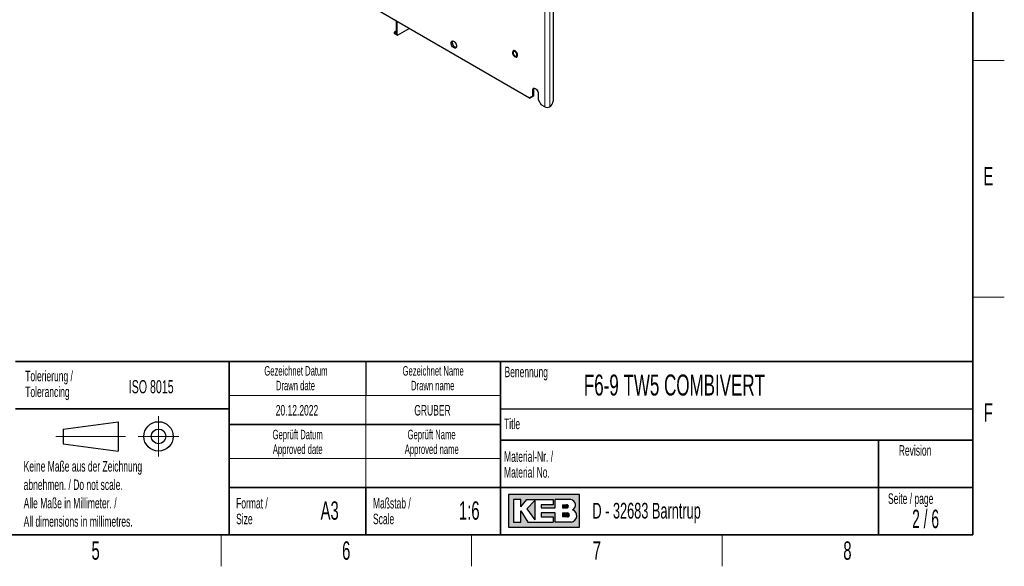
# Paper-space layout 'Blatt2' of a CAD drawing. Header units: millimetres. Extents: x 5 to 418, y 2 to 292.
# Tile 86 of 103: x 226 to 414, y 6 to 110. Entities that reach past the tile are written whole.
import ezdxf

# ---------------------------------------------------------------- set-up
doc = ezdxf.new("R2010")
doc.units = ezdxf.units.MM
doc.layers.add('SLD-0', color=7, linetype='Continuous')
doc.styles.add('SLDTEXTSTYLE0', font='TXT', dxfattribs={"width": 0.605})
doc.styles.add('SLDTEXTSTYLE1', font='TXT', dxfattribs={"width": 0.563})

psp = doc.layouts.new('Blatt2')

# ---------------------------------------------------------------- hatches: boundary and pattern name
at = {"linetype": 'Continuous'}
h = psp.add_hatch(color=7, dxfattribs=at)
h.paths.add_polyline_path([(319.519086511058, 13.45626988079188), (333.083981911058, 13.45626988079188), (333.083981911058, 19.65736492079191), (319.519086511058, 19.65736492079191)], flags=0)
edge = h.paths.add_edge_path(flags=0)
edge.add_arc((331.3188604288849, 15.61738520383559), 1.20464082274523, -81.72003226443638, 70.1709600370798, ccw=False)
edge.add_line((331.4923410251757, 14.42530131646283), (331.480008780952, 14.42519098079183))
edge.add_line((331.480008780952, 14.42519098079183), (328.4331606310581, 14.42519098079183))
edge.add_line((328.4331606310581, 14.42519098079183), (328.4331606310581, 16.16924896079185))
edge.add_line((328.4331606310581, 16.16924896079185), (325.7201815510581, 16.16924896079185))
edge.add_line((325.7201815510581, 16.16924896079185), (325.7201815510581, 15.39411208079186))
edge.add_line((325.7201815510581, 15.39411208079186), (328.0455921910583, 15.39411208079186))
edge.add_line((328.0455921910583, 15.39411208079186), (328.0455921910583, 14.42519098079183))
edge.add_line((328.0455921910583, 14.42519098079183), (323.2009866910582, 14.42519098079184))
edge.add_line((323.2009866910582, 14.42519098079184), (321.8444971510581, 16.55681740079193))
edge.add_line((321.8444971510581, 16.55681740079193), (321.8444971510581, 14.42519098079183))
edge.add_line((321.8444971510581, 14.42519098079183), (320.4880076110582, 14.42519098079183))
edge.add_line((320.4880076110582, 14.42519098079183), (320.4880076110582, 18.68844382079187))
edge.add_line((320.4880076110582, 18.68844382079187), (321.8444971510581, 18.68844382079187))
edge.add_line((321.8444971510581, 18.68844382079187), (321.8444971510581, 17.33195428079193))
edge.add_line((321.8444971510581, 17.33195428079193), (323.0072024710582, 18.68844382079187))
edge.add_line((323.0072024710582, 18.68844382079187), (328.0455921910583, 18.68844382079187))
edge.add_line((328.0455921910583, 18.68844382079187), (328.0455921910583, 17.71952272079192))
edge.add_line((328.0455921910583, 17.71952272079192), (325.7201815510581, 17.71952272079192))
edge.add_line((325.7201815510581, 17.71952272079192), (325.7201815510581, 17.13817006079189))
edge.add_line((325.7201815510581, 17.13817006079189), (328.4331606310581, 17.13817006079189))
edge.add_line((328.4331606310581, 17.13817006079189), (328.4331606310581, 18.68844382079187))
edge.add_line((328.4331606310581, 18.68844382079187), (331.4242487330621, 18.68844382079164))
edge.add_line((331.4242487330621, 18.68844382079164), (331.4256482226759, 18.68844382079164))
edge.add_line((331.4256482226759, 18.68844382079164), (331.4259454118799, 18.68845828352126))
edge.add_arc((331.2860949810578, 17.67430640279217), 1.023749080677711, -64.45894120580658, 82.14849338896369, ccw=False)
psp.add_hatch(color=7, dxfattribs=at).paths.add_polyline_path([(324.5574762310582, 14.81275942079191), (324.557476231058, 18.49465960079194), (323.0072024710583, 16.94438584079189)], flags=0)
h = psp.add_hatch(color=7, dxfattribs=at)
edge = h.paths.add_edge_path(flags=0)
edge.add_line((329.7896501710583, 17.13817006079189), (330.6013652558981, 17.13817006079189))
edge.add_arc((330.6568434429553, 17.42884639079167), 0.2959232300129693, 259.1945394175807, 460.8054605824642)
edge.add_line((330.6013652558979, 17.71952272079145), (329.7896501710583, 17.71952272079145))
edge.add_line((329.7896501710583, 17.71952272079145), (329.7896501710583, 17.13817006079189))
h = psp.add_hatch(color=7, dxfattribs=at)
edge = h.paths.add_edge_path(flags=0)
edge.add_line((329.7896501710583, 15.39411208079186), (330.7588584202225, 15.39411208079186))
edge.add_arc((330.7588584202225, 15.78168052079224), 0.3875684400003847, 270.0000000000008, 450.0000000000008)
edge.add_line((330.7588584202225, 16.16924896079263), (330.7386620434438, 16.16924896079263))
edge.add_line((330.7386620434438, 16.16924896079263), (329.7896501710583, 16.16924896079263))
edge.add_line((329.7896501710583, 16.16924896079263), (329.7896501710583, 15.39411208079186))

# ---------------------------------------------------------------- linework, layer by layer
at = {"color": 7, "linetype": 'Continuous', "lineweight": 18}
for p, q in [((326.4288449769, 93.4742240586), (326.4288449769, 223.4403032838)), ((327.3716540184, 93.4742240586), (327.3716540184, 223.4403032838)), ((298.1247572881, 109.8138260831), (298.1247572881, 107.4067819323)), ((297.7712038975, 107.6108839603), (297.7712038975, 107.4378305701)), ((298.1247572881, 107.4067819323), (297.7712038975, 107.6108839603)), ((297.7712038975, 107.4378305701), (298.3414113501, 107.1086568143)), ((298.1149941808, 107.8497178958), (297.7943627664, 107.6514671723)), ((297.7943627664, 107.6514671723), (298.1007828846, 107.4745746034)), ((298.1007828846, 107.4745746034), (298.1149941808, 107.4833616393)), ((324.130747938, 96.6381040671), (324.3664501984, 96.7741720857))]:
    psp.add_line(p, q, dxfattribs=at)
at = {"color": 7, "linetype": 'Continuous', "lineweight": 25}
for p, q in [((323.541492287, 95.1410572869), (263.5552670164, 129.7703680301)), ((328.0198352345, 128.95658565), (328.0198352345, 94.5288617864)), ((298.1149941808, 109.819462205), (298.1149941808, 107.4588808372)), ((298.3414113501, 107.1086568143), (298.3414113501, 109.6887543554)), ((297.7614407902, 107.6244907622), (297.7614407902, 107.4514373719)), ((298.1149941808, 107.86167772), (297.7772440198, 107.6528422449)), ((297.7781088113, 107.4225690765), (298.3481957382, 107.0934648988)), ((298.3641659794, 107.0950456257), (300.5992561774, 108.3853282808)), ((324.130747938, 95.4813379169), (324.130747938, 96.6381040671)), ((324.3664501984, 95.6174059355), (324.3664501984, 96.7741720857)), ((325.1914081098, 96.0257979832), (325.1914081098, 94.869031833)), ((323.541492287, 95.1410572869), (324.130747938, 95.4813379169)), ((323.7771945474, 95.2771253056), (323.541492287, 95.1410572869)), ((324.3664501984, 95.6174059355), (323.7771945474, 95.2771253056)), ((324.130747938, 95.4813379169), (324.3664501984, 95.6174059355)), ((325.1914081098, 94.869031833), (325.7806637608, 93.8484111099)), ((326.4288449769, 93.4742240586), (325.7806637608, 93.8484111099)), ((327.3716540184, 93.4742240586), (327.4305795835, 93.5082410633))]:
    psp.add_line(p, q, dxfattribs=at)
at = {"color": 7, "linetype": 'Continuous', "lineweight": 25, "flags": 128}
for points in [[(309.6350589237, 105.0062872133), (309.6135768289, 104.8461539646), (309.5508708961, 104.7237964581), (309.4520211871, 104.6491273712), (309.3250359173, 104.6281959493), (309.1802026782, 104.6626979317), (309.0292549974, 104.749838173), (308.8844217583, 104.8825570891), (308.7574364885, 105.0501025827), (308.6585867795, 105.2389011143), (308.5958808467, 105.4336573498), (308.5743987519, 105.6185932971), (308.5958808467, 105.7787265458), (308.6585867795, 105.9010840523), (308.7574364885, 105.9757531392), (308.8844217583, 105.9966845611), (309.0292549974, 105.9621825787), (309.1802026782, 105.8750423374), (309.3250359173, 105.7423234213), (309.4520211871, 105.5747779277), (309.5508708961, 105.3859793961), (309.6135768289, 105.1912231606), (309.6350589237, 105.0062872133)], [(309.5785543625, 104.7638417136), (309.5607381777, 104.7642639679), (309.4159049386, 104.7987659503), (309.2649572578, 104.8859061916), (309.1201240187, 105.0186251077), (308.9931387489, 105.1861706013), (308.8942890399, 105.3749691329), (308.8315831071, 105.5697253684), (308.8101010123, 105.7546613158), (308.8315831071, 105.9147945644), (308.8666055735, 105.9971068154)], [(320.7719907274, 104.1023328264), (320.6295680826, 104.1597626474), (320.4998003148, 104.1625115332), (320.3942178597, 104.1103352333), (320.3222021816, 104.0078698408), (320.2901521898, 103.8642198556), (320.3009156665, 103.6921492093), (320.3535362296, 103.5069471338), (320.4433383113, 103.3250696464), (320.5623426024, 103.16267736), (320.6999750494, 103.0341995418), (320.8440064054, 102.9510520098), (320.9816388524, 102.9206227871), (321.1006431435, 102.9456156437), (321.1904452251, 103.0238098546), (321.2430657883, 103.1482575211), (321.253829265, 103.3079009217), (321.2217792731, 103.4885550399), (321.1497635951, 103.6741679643), (321.0441811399, 103.8482471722), (320.9144133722, 103.9953249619), (320.7719907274, 104.1023328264)], [(320.4184373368, 103.7484652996), (320.4397592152, 103.5965197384), (320.5011531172, 103.4382833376), (320.5952140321, 103.2928417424), (320.7105968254, 103.1777373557), (320.8333846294, 103.1068534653), (320.9487674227, 103.0887397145), (321.0428283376, 103.1255808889), (321.1042222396, 103.2129333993), (321.125544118, 103.3402612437), (321.1042222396, 103.4922068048), (321.0428283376, 103.6504432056), (320.9487674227, 103.7958848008), (320.8333846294, 103.9109891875), (320.7105968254, 103.9818730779), (320.5952140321, 103.9999868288), (320.5011531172, 103.9631456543), (320.4397592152, 103.8757931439), (320.4184373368, 103.7484652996)], [(324.130747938, 96.6381040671), (324.1522300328, 96.7982373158), (324.2149359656, 96.9205948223), (324.3137856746, 96.9952639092), (324.4407709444, 97.016195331), (324.5856041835, 96.9816933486), (324.7365518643, 96.8945531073), (324.8813851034, 96.7618341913), (325.0083703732, 96.5942886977), (325.1072200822, 96.405490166), (325.169926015, 96.2107339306), (325.1914081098, 96.0257979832)], [(324.3664501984, 96.7741720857), (324.3879322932, 96.9343053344), (324.4229547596, 97.0166175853)]]:
    psp.add_lwpolyline(points, dxfattribs=at)
at = {"color": 7, "linetype": 'Continuous', "lineweight": 25}
for centre, radius, start, end in [((297.7947741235, 107.6244907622), 0.0333333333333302, 121.7290602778, 180), ((297.7947741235, 107.4514373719), 0.0333333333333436, 180, 240.0026882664), ((326.7404884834, 94.5870791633), 1.280670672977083, 302.60547834, 357.3945215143), ((326.9002494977, 94.3840314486), 1.024681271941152, 242.6096722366, 297.3903277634)]:
    psp.add_arc(centre, radius, start, end, dxfattribs=at)
at = {"color": 7, "linetype": 'Continuous', "lineweight": 18}
for centre, radius, start, end in [((297.7778347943, 107.6259477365), 0.0164586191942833, 185.0786699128, 246.2414710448), ((297.7778347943, 107.4528943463), 0.016458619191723, 185.0786699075, 246.2414710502), ((297.7875690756, 107.436042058), 0.0164626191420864, 173.7630305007, 234.9247891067), ((297.8225066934, 107.6085073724), 0.051357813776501, 123.2297058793, 177.3476850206), ((297.7846561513, 107.6378723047), 0.0167044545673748, 54.4734995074, 116.3415921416), ((298.1110042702, 107.4899804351), 0.0184882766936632, 236.4367169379, 282.4629115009)]:
    psp.add_arc(centre, radius, start, end, dxfattribs=at)
for major_axis, ratio, start_param, end_param in [((-0.04892438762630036, 0.05312343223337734), 0.3689626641, 6.218040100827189, 7.771383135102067), ((-0.02154638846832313, 0.06893313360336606), 0.3689593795, 0.8679505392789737, 1.653348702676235)]:
    psp.add_ellipse((298.1483275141, 107.4203887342), major_axis=major_axis, ratio=ratio, start_param=start_param, end_param=end_param, dxfattribs=at)
at = {"color": 7, "linetype": 'Continuous', "lineweight": 25}
psp.add_ellipse((298.3645701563, 107.1225011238), major_axis=(0.01623582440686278, 0.02911486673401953), ratio=0.5672183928, start_param=2.347685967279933, end_param=3.901029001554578, dxfattribs=at)
at = {"layer": 'SLD-0', "lineweight": 35}
for p, q in [((408, 12), (408, 282.5)), ((225.616731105, 45), (266.3304509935, 45)), ((266.3304509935, 12), (266.3304509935, 45)), ((266.3304509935, 45), (266.3304509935, 12)), ((318, 45), (266.3304509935, 45)), ((318, 45), (318, 12)), ((318, 45), (318, 40.1053465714)), ((318, 45), (408, 45)), ((318, 45), (318, 12)), ((408, 45), (408, 12)), ((225.616731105, 36), (266.3304509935, 36)), ((266.3304509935, 33), (318, 33)), ((408, 30), (318, 30)), ((390, 12), (390, 30)), ((266.3304509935, 21), (318, 21)), ((292.3304509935, 21), (292.3304509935, 12)), ((318, 21), (390, 21)), ((390, 21), (408, 21)), ((26, 12), (408, 12)), ((225.616731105, 12), (266.3304509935, 12)), ((266.3304509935, 12), (318, 12)), ((408, 12), (318, 12))]:
    psp.add_line(p, q, dxfattribs=at)
at = {"layer": 'SLD-0', "lineweight": 18}
for p, q in [((408, 102.25), (414, 102.25)), ((408, 57.25), (414, 57.25)), ((266.3304509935, 38.5), (318, 38.5)), ((292.3304509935, 38.5), (292.3304509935, 33)), ((252.8396209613, 34.5746449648), (252.8396209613, 26.8746449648)), ((292.3304509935, 33), (292.3304509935, 26.5)), ((233.2396209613, 30.7246449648), (246.5396209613, 30.7246449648)), ((248.9896209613, 30.7246449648), (256.6896209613, 30.7246449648)), ((266.3304509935, 26.5), (318, 26.5)), ((292.3304509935, 26.5), (292.3304509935, 21)), ((264.75, 6), (264.75, 12)), ((312.5, 6), (312.5, 12)), ((360.25, 6), (360.25, 12))]:
    psp.add_line(p, q, dxfattribs=at)
at = {"layer": 'SLD-0'}
for p, q in [((292.3304509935, 45), (292.3304509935, 38.5)), ((318, 36), (408, 36)), ((331.4242487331, 18.6884438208), (331.4256482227, 18.6884438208)), ((331.4256482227, 18.6884438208), (331.4259454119, 18.6884582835)), ((331.480008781, 14.4251909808), (331.4923410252, 14.4253013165))]:
    psp.add_line(p, q, dxfattribs=at)
at = {"layer": 'SLD-0', "lineweight": 25}
for p, q in [((234.6396209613, 32.1246449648), (245.1396209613, 33.5246449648)), ((234.6396209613, 32.1246449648), (234.6396209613, 29.3246449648)), ((245.1396209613, 33.5246449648), (245.1396209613, 27.9246449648)), ((234.6396209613, 29.3246449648), (245.1396209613, 27.9246449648))]:
    psp.add_line(p, q, dxfattribs=at)
at = {"layer": 'SLD-0', "linetype": 'Continuous'}
for p, q in [((333.0839819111, 19.6573649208), (319.5190865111, 19.6573649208)), ((319.5190865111, 19.6573649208), (319.5190865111, 13.4562698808)), ((333.0839819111, 13.4562698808), (333.0839819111, 19.6573649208)), ((321.8444971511, 18.6884438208), (320.4880076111, 18.6884438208)), ((320.4880076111, 18.6884438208), (320.4880076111, 14.4251909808)), ((321.8444971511, 17.3319542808), (323.0072024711, 18.6884438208)), ((321.8444971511, 17.3319542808), (321.8444971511, 18.6884438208)), ((323.0072024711, 18.6884438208), (328.0455921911, 18.6884438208)), ((324.5574762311, 18.4946596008), (323.0072024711, 16.9443858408)), ((323.0072024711, 16.9443858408), (324.5574762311, 14.8127594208)), ((324.5574762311, 18.4946596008), (324.5574762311, 14.8127594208)), ((325.7201815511, 17.7195227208), (325.7201815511, 17.1381700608)), ((328.0455921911, 17.7195227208), (325.7201815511, 17.7195227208)), ((325.7201815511, 17.1381700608), (328.4331606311, 17.1381700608)), ((328.0455921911, 18.6884438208), (328.0455921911, 17.7195227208)), ((331.4242487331, 18.6884438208), (328.4331606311, 18.6884438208)), ((328.4331606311, 17.1381700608), (328.4331606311, 18.6884438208)), ((329.7896501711, 17.7195227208), (330.6013652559, 17.7195227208)), ((329.7896501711, 17.7195227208), (329.7896501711, 17.1381700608)), ((329.7896501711, 17.1381700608), (330.6013652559, 17.1381700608)), ((331.4242487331, 18.6884438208), (331.4256482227, 18.6884438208)), ((331.4256482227, 18.6884438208), (331.4259454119, 18.6884582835)), ((321.8444971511, 14.4251909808), (321.8444971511, 16.5568174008)), ((321.8444971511, 16.5568174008), (323.2009866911, 14.4251909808)), ((325.7201815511, 16.1692489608), (325.7201815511, 15.3941120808)), ((328.4331606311, 16.1692489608), (325.7201815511, 16.1692489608)), ((325.7201815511, 15.3941120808), (328.0455921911, 15.3941120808)), ((328.0455921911, 15.3941120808), (328.0455921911, 14.4251909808)), ((328.4331606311, 14.4251909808), (328.4331606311, 16.1692489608)), ((329.7896501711, 16.1692489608), (330.7588584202, 16.1692489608)), ((329.7896501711, 16.1692489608), (329.7896501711, 15.3941120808)), ((330.7588584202, 15.3941120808), (329.7896501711, 15.3941120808)), ((330.7386620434, 16.1692489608), (330.7588584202, 16.1692489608)), ((319.5190865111, 13.4562698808), (333.0839819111, 13.4562698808)), ((320.4880076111, 14.4251909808), (321.8444971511, 14.4251909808)), ((323.2009866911, 14.4251909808), (328.0455921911, 14.4251909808)), ((331.480008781, 14.4251909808), (328.4331606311, 14.4251909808)), ((331.480008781, 14.4251909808), (331.4923410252, 14.4253013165))]:
    psp.add_line(p, q, dxfattribs=at)
at = {"layer": 'SLD-0', "lineweight": 25}
for radius in [2.799999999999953, 1.399999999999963]:
    psp.add_circle((252.8396209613, 30.7246449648), radius, dxfattribs=at)
at = {"layer": 'SLD-0', "linetype": 'Continuous'}
for centre, radius, start, end in [((330.656843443, 17.4288463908), 0.2959232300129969, 259.1945394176, 100.8054605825), ((331.2860949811, 17.6743064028), 1.023749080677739, 295.5410587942, 82.148493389), ((330.7588584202, 15.7816805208), 0.3875684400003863, 270, 90), ((331.3188604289, 15.6173852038), 1.204640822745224, 278.2799677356, 70.1709600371)]:
    psp.add_arc(centre, radius, start, end, dxfattribs=at)

# ---------------------------------------------------------------- texts
at = {"layer": 'SLD-0'}
for s, insert, char_height, attachment_point, style in [('E', (410.9815679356, 82.0010772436), 3.5, 2, 'SLDTEXTSTYLE0'), ('Tolerierung /', (227.4390961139, 43.2172116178), 2, 1, 'SLDTEXTSTYLE0'), ('Gezeichnet Datum', (279.0254468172, 44.103942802), 1.8, 2, 'SLDTEXTSTYLE0'), ('Gezeichnet Name', (305.1708434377, 44.1039425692), 1.8, 2, 'SLDTEXTSTYLE0'), ('Benennung', (318.7636716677, 43.9908879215), 2, 1, 'SLDTEXTSTYLE0'), ('ISO 8015', (247.1715762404, 41.4342036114), 2.5, 1, 'SLDTEXTSTYLE0'), ('Drawn date', (278.9302899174, 41.3039429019), 1.8, 2, 'SLDTEXTSTYLE0'), ('Drawn name', (305.0870934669, 41.303942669), 1.8, 2, 'SLDTEXTSTYLE0'), ('F6-9 TW5 COMBIVERT', (333.8826865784, 42.5045192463), 4, 1, 'SLDTEXTSTYLE0'), ('Tolerancing', (227.4390961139, 40.2172115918), 2, 1, 'SLDTEXTSTYLE0'), ('20.12.2022', (279.2203041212, 36.6989570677), 2, 2, 'SLDTEXTSTYLE0'), ('GRUBER', (305.0347663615, 36.6989570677), 2, 2, 'SLDTEXTSTYLE0'), ('F', (410.9536166, 37.0010772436), 3.5, 2, 'SLDTEXTSTYLE0'), ('Title', (318.6797653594, 34.1107265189), 2, 1, 'SLDTEXTSTYLE0'), ('Geprüft Datum', (279.349366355, 31.9851255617), 1.8, 2, 'SLDTEXTSTYLE0'), ('Geprüft Name', (304.8761939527, 31.9851255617), 1.8, 2, 'SLDTEXTSTYLE0'), ('Approved date', (279.3620221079, 29.1851256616), 1.8, 2, 'SLDTEXTSTYLE0'), ('Approved name', (304.900256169, 29.1851256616), 1.8, 2, 'SLDTEXTSTYLE0'), ('Revision', (393.8965220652, 29.0591225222), 2, 1, 'SLDTEXTSTYLE0'), ('Material-Nr. /', (318.6797653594, 27.8878268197), 2, 1, 'SLDTEXTSTYLE0'), ('Keine Maße aus der Zeichnung', (227.1404191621, 26.0307047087), 2, 1, 'SLDTEXTSTYLE0'), ('Material No.', (318.6797653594, 24.8878267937), 2, 1, 'SLDTEXTSTYLE0'), ('abnehmen. / Do not scale.', (227.1404191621, 22.5307046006), 2, 1, 'SLDTEXTSTYLE0'), ('Alle Maße in Millimeter. /', (227.1404191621, 19.0307044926), 2, 1, 'SLDTEXTSTYLE0'), ('Format /', (267.6250939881, 19.0115942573), 2, 1, 'SLDTEXTSTYLE0'), ('Maßstab /', (293.7028556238, 19.0115944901), 2, 1, 'SLDTEXTSTYLE0'), ('Seite / page', (391.8390568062, 19.8830679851), 2, 1, 'SLDTEXTSTYLE0'), ('A3', (285.4514616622, 18.3608999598), 3.5, 2, 'SLDTEXTSTYLE0'), ('1:6', (312.0470038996, 18.3609001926), 3.5, 2, 'SLDTEXTSTYLE0'), ('D - 32683 Barntrup', (335.5202035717, 18.0786992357), 3, 1, 'SLDTEXTSTYLE0'), ('2 / 6', (399.0033791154, 16.7706515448), 3.5, 2, 'SLDTEXTSTYLE1'), ('All dimensions in millimetres.', (227.1404191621, 15.5307043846), 2, 1, 'SLDTEXTSTYLE0'), ('Size', (267.6250939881, 16.0115942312), 2, 1, 'SLDTEXTSTYLE0'), ('Scale', (293.7028556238, 16.011594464), 2, 1, 'SLDTEXTSTYLE0'), ('5', (240.8527123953, 10.7429955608), 3.5, 2, 'SLDTEXTSTYLE0'), ('6', (288.6027123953, 10.7429955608), 3.5, 2, 'SLDTEXTSTYLE0'), ('7', (336.3527123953, 10.7429955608), 3.5, 2, 'SLDTEXTSTYLE0'), ('8', (384.1027123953, 10.7429955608), 3.5, 2, 'SLDTEXTSTYLE0')]:
    psp.add_mtext(s, dxfattribs=dict(at, insert=insert, char_height=char_height, attachment_point=attachment_point, style=style))

doc.saveas('drawing.dxf')
